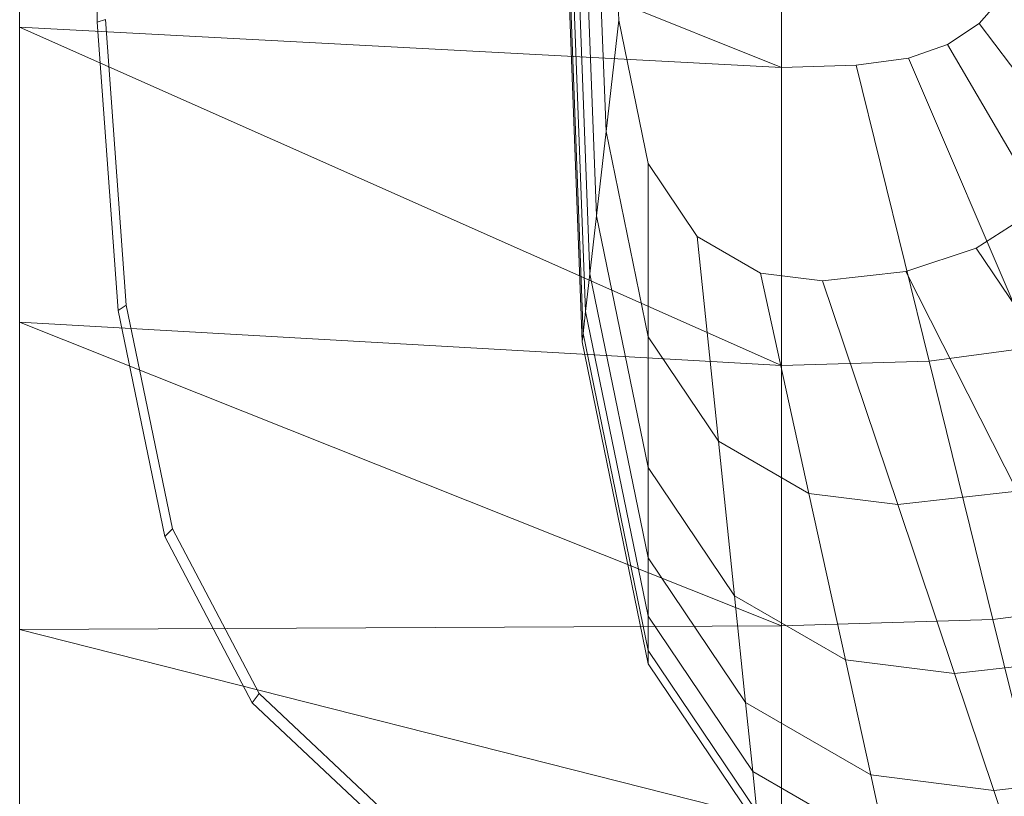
# Model space of a CAD drawing. Header units: metres. Extents: x 391.1 to 427.5, y 12.7 to 29.9.
# Tile 177 of 212: x 410.643 to 410.776, y 18.969 to 19.074. Entities that reach past the tile are written whole.
import ezdxf

# ---------------------------------------------------------------- set-up
doc = ezdxf.new("R2010")
doc.units = ezdxf.units.M
doc.layers.add('02_MOBILIARIO', color=7, linetype='Continuous', lineweight=18)
doc.layers.add('A-DETL-____-MBND', color=7, linetype='Continuous', lineweight=18)

# ---------------------------------------------------------------- blocks, each defined once
blk = doc.blocks.new('Family - Rentamans PS-1-153360-01_CLI_AIRE_PS1')
at = {"layer": 'A-DETL-____-MBND', "color": 253, "true_color": 0xaaaaaa}
for p, q in [((0, 0.36146), (0, 0.00406)), ((0, 0.18276), (0, 0.14702)), ((0, 0.18276), (0.10273, 0.14157)), ((0.01046, 0.14766), (0.00965, 0.18276)), ((0.07584, 0.10456), (0.07287, 0.18276)), ((0.07598, 0.10571), (0.07304, 0.18276)), ((0.07689, 0.11374), (0.07426, 0.18276)), ((0.07778, 0.12158), (0.07545, 0.18276)), ((0.07907, 0.13292), (0.07717, 0.18276)), ((0.08078, 0.14793), (0.07945, 0.18276)), ((0.10273, 0.18276), (0.10273, 0.14157)), ((0.07631, 0.10869), (0.074, 0.1695)), ((0.13282, 0.15143), (0.12937, 0.14751)), ((0.01159, 0.14801), (0.01046, 0.14766)), ((0.01327, 0.10879), (0.01046, 0.14766)), ((0.01437, 0.10952), (0.01159, 0.14801)), ((0.08078, 0.14793), (0.07907, 0.13292)), ((0.08473, 0.12861), (0.08078, 0.14793)), ((0.12937, 0.14751), (0.12509, 0.14464)), ((0.15537, 0.1131), (0.12937, 0.14751)), ((0, 0.14702), (0, 0.10722)), ((0.10273, 0.14157), (0, 0.14702)), ((0, 0.14702), (0.10273, 0.10137)), ((0.12509, 0.14464), (0.11983, 0.14281)), ((0.14692, 0.10743), (0.12509, 0.14464)), ((0.11983, 0.14281), (0.11281, 0.14187)), ((0.11983, 0.14281), (0.13653, 0.10383)), ((0.10273, 0.14157), (0.11281, 0.14187)), ((0.10273, 0.14157), (0.10273, 0.10137)), ((0.11281, 0.14187), (0.12264, 0.10196)), ((0.07907, 0.13292), (0.07778, 0.12158)), ((0.08473, 0.10527), (0.07907, 0.13292)), ((0.09137, 0.11877), (0.08473, 0.12861)), ((0.08473, 0.12861), (0.08473, 0.10527)), ((0.07778, 0.12158), (0.07689, 0.11374)), ((0.08473, 0.08764), (0.07778, 0.12158)), ((0.13667, 0.12213), (0.12897, 0.11719)), ((0.09989, 0.11385), (0.09137, 0.11877)), ((0.09137, 0.11877), (0.09423, 0.09119)), ((0.12897, 0.11719), (0.1195, 0.11406)), ((0.12897, 0.11719), (0.14804, 0.08893)), ((0.07689, 0.11374), (0.07631, 0.10869)), ((0.08473, 0.07545), (0.07689, 0.11374)), ((0.10826, 0.11279), (0.09989, 0.11385)), ((0.09989, 0.11385), (0.10642, 0.08414)), ((0.1195, 0.11406), (0.10826, 0.11279)), ((0.1195, 0.11406), (0.13449, 0.08444)), ((0.10826, 0.11279), (0.1184, 0.08263)), ((0.01437, 0.10952), (0.01327, 0.10879)), ((0.02062, 0.07939), (0.01437, 0.10952)), ((0.01958, 0.07835), (0.01327, 0.10879)), ((0.07631, 0.10869), (0.07598, 0.1057)), ((0.08473, 0.0676), (0.07631, 0.10869)), ((0, 0.10722), (0, 0.06579)), ((0.10273, 0.10137), (0, 0.10722)), ((0, 0.10722), (0.10273, 0.06628)), ((0.07598, 0.10571), (0.07584, 0.10456)), ((0.08473, 0.06296), (0.07598, 0.1057)), ((0.09423, 0.09119), (0.08473, 0.10527)), ((0.08473, 0.10527), (0.08473, 0.08764)), ((0.08473, 0.06117), (0.07584, 0.10456)), ((0.13653, 0.10383), (0.12264, 0.10196)), ((0.12264, 0.10196), (0.10273, 0.10137)), ((0.10273, 0.10137), (0.10273, 0.06628)), ((0.12264, 0.10196), (0.13123, 0.06713)), ((0.10642, 0.08414), (0.09423, 0.09119)), ((0.09423, 0.09119), (0.09638, 0.07036)), ((0.09638, 0.07036), (0.08473, 0.08764)), ((0.08473, 0.08764), (0.08473, 0.07545)), ((0.1184, 0.08263), (0.10642, 0.08414)), ((0.10642, 0.08414), (0.11135, 0.0617)), ((0.13449, 0.08444), (0.1184, 0.08263)), ((0.1184, 0.08263), (0.12606, 0.05985)), ((0.02062, 0.07939), (0.01958, 0.07835)), ((0.03136, 0.05592), (0.01958, 0.07835)), ((0.03228, 0.05718), (0.02062, 0.07939)), ((0.09788, 0.05596), (0.08473, 0.07545)), ((0.08473, 0.07545), (0.08473, 0.0676)), ((0.11135, 0.0617), (0.09638, 0.07036)), ((0.09638, 0.07036), (0.09788, 0.05596)), ((0.1511, 0.06981), (0.13123, 0.06713)), ((0.08473, 0.06296), (0.08473, 0.0676)), ((0.09884, 0.04668), (0.08473, 0.0676)), ((0.13123, 0.06713), (0.10273, 0.06628)), ((0.13123, 0.06713), (0.13772, 0.04082)), ((0.10273, 0.06628), (0, 0.06579)), ((0, 0.06579), (0, 0.03818)), ((0, 0.06579), (0.10273, 0.03978)), ((0.10273, 0.06628), (0.10273, 0.03978)), ((0.08473, 0.06117), (0.08473, 0.06296)), ((0.09941, 0.0412), (0.08473, 0.06296)), ((0.09963, 0.03908), (0.08473, 0.06117)), ((0.12606, 0.05985), (0.11135, 0.0617)), ((0.11135, 0.0617), (0.11476, 0.0462)), ((0.14581, 0.06207), (0.12606, 0.05985)), ((0.12606, 0.05985), (0.13135, 0.04411)), ((0.03228, 0.05718), (0.03136, 0.05592)), ((0.05051, 0.04004), (0.03228, 0.05718)), ((0.04977, 0.03861), (0.03136, 0.05592)), ((0.11476, 0.0462), (0.09788, 0.05596)), ((0.09788, 0.05596), (0.09884, 0.04668)), ((0.11696, 0.0362), (0.09884, 0.04668)), ((0.09884, 0.04668), (0.09941, 0.0412)), ((0.15363, 0.04662), (0.13135, 0.04411)), ((0.13135, 0.04411), (0.11476, 0.0462)), ((0.11476, 0.0462), (0.11696, 0.0362)), ((0.13135, 0.04411), (0.13476, 0.03396))]:
    blk.add_line(p, q, dxfattribs=at)
blk = doc.blocks.new('LONDR55-XX_ZZ-ARQ-CAA-M3D-Londres55_ifc-1-01_CLI_AIRE_PS1')
at = {"layer": '02_MOBILIARIO', "color": 253, "lineweight": 18, "true_color": 0xaaaaaa}
blk.add_blockref('Family - Rentamans PS-1-153360-01_CLI_AIRE_PS1', (410.64308, 18.92617), dxfattribs=at)

msp = doc.modelspace()

# ---------------------------------------------------------------- block references
at = {"lineweight": 5}
msp.add_blockref('LONDR55-XX_ZZ-ARQ-CAA-M3D-Londres55_ifc-1-01_CLI_AIRE_PS1', (0, 0), dxfattribs=at)

doc.saveas('drawing.dxf')
